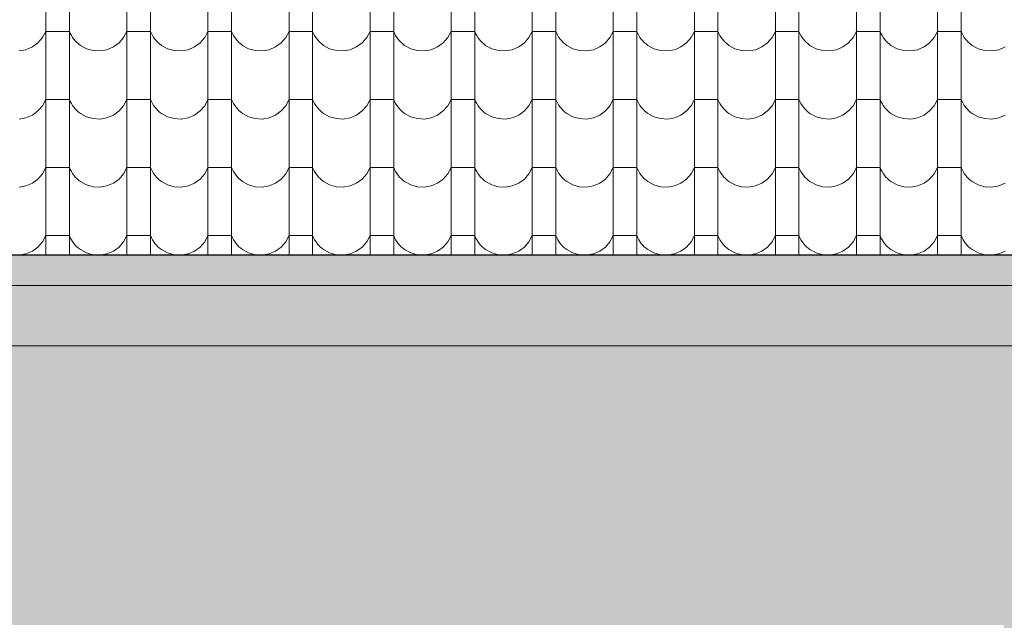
# Model space of a CAD drawing. Header units: millimetres. Extents: x -68772 to 137055, y -73300 to 19650.
# Tile 95 of 212: x 67253 to 69858, y -62125 to -60536. Entities that reach past the tile are written whole.
import ezdxf

# ---------------------------------------------------------------- set-up
doc = ezdxf.new("R2010")
doc.units = ezdxf.units.MM
doc.header["$MEASUREMENT"] = 0
for name, color, linetype, lineweight in [('Nowe_810-G Ogólne_Nr_pióra__1', 7, 'Continuous', 18), ('Nowe_810-G Ogólne_Nr_pióra__26', 13, 'Continuous', 18), ('Nowe_810-G Ogólne_Nr_pióra__9', 254, 'Continuous', 18)]:
    doc.layers.add(name, color=color, linetype=linetype, lineweight=lineweight)

# ---------------------------------------------------------------- blocks, each defined once
blk = doc.blocks.new('*X52')
at = {"layer": 'Nowe_810-G Ogólne_Nr_pióra__26', "color": 13, "linetype": 'Continuous', "lineweight": 18}
for p, q in [((67321.8, -60496.8), (67321.8, -60676.8)), ((67384.2, -60496.8), (67384.2, -60676.8)), ((67536.3, -60496.8), (67536.3, -60676.8)), ((67598.7, -60496.8), (67598.7, -60676.8)), ((67750.8, -60496.8), (67750.8, -60676.8)), ((67813.2, -60496.8), (67813.2, -60676.8)), ((67965.3, -60496.8), (67965.3, -60676.8)), ((68027.7, -60496.8), (68027.7, -60676.8)), ((68179.8, -60496.8), (68179.8, -60676.8)), ((68242.2, -60496.8), (68242.2, -60676.8)), ((68394.3, -60496.8), (68394.3, -60676.8)), ((68456.7, -60496.8), (68456.7, -60676.8)), ((68608.8, -60496.8), (68608.8, -60676.8)), ((68671.2, -60496.8), (68671.2, -60676.8)), ((68823.3, -60496.8), (68823.3, -60676.8)), ((68885.7, -60496.8), (68885.7, -60676.8)), ((69037.8, -60496.8), (69037.8, -60676.8)), ((69100.2, -60496.8), (69100.2, -60676.8)), ((69252.3, -60496.8), (69252.3, -60676.8)), ((69314.7, -60496.8), (69314.7, -60676.8)), ((69466.8, -60496.8), (69466.8, -60676.8)), ((69529.2, -60496.8), (69529.2, -60676.8)), ((69681.3, -60496.8), (69681.3, -60676.8)), ((69743.7, -60496.8), (69743.7, -60676.8)), ((67313.1, -60583.3), (67321.8, -60567)), ((67353, -60567), (67321.8, -60567)), ((67384.2, -60567), (67353, -60567)), ((67384.2, -60567), (67386.6, -60572.5)), ((67386.6, -60572.5), (67389.4, -60577.7)), ((67527.6, -60583.3), (67536.3, -60567)), ((67567.5, -60567), (67536.3, -60567)), ((67598.7, -60567), (67567.5, -60567)), ((67598.7, -60567), (67601.1, -60572.5)), ((67601.1, -60572.5), (67603.9, -60577.7)), ((67742.1, -60583.3), (67750.8, -60567)), ((67782, -60567), (67750.8, -60567)), ((67813.2, -60567), (67782, -60567)), ((67813.2, -60567), (67815.6, -60572.5)), ((67815.6, -60572.5), (67818.4, -60577.7)), ((67956.6, -60583.3), (67965.3, -60567)), ((67996.5, -60567), (67965.3, -60567)), ((68027.7, -60567), (67996.5, -60567)), ((68027.7, -60567), (68030.1, -60572.5)), ((68030.1, -60572.5), (68032.9, -60577.7)), ((68171.1, -60583.3), (68179.8, -60567)), ((68211, -60567), (68179.8, -60567)), ((68242.2, -60567), (68211, -60567)), ((68242.2, -60567), (68244.6, -60572.5)), ((68244.6, -60572.5), (68247.4, -60577.7)), ((68385.6, -60583.3), (68394.3, -60567)), ((68425.5, -60567), (68394.3, -60567)), ((68456.7, -60567), (68425.5, -60567)), ((68456.7, -60567), (68459.1, -60572.5)), ((68459.1, -60572.5), (68461.9, -60577.7)), ((68600.1, -60583.3), (68608.8, -60567)), ((68640, -60567), (68608.8, -60567)), ((68671.2, -60567), (68640, -60567)), ((68671.2, -60567), (68673.6, -60572.5)), ((68673.6, -60572.5), (68676.4, -60577.7)), ((68814.6, -60583.3), (68823.3, -60567)), ((68854.5, -60567), (68823.3, -60567)), ((68885.7, -60567), (68854.5, -60567)), ((68885.7, -60567), (68888.1, -60572.5)), ((68888.1, -60572.5), (68890.9, -60577.7)), ((69029.1, -60583.3), (69037.8, -60567)), ((69069, -60567), (69037.8, -60567)), ((69100.2, -60567), (69069, -60567)), ((69100.2, -60567), (69102.6, -60572.5)), ((69102.6, -60572.5), (69105.4, -60577.7)), ((69243.6, -60583.3), (69252.3, -60567)), ((69283.5, -60567), (69252.3, -60567)), ((69314.7, -60567), (69283.5, -60567)), ((69314.7, -60567), (69317.1, -60572.5)), ((69317.1, -60572.5), (69319.9, -60577.7)), ((69458.1, -60583.3), (69466.8, -60567)), ((69498, -60567), (69466.8, -60567)), ((69529.2, -60567), (69498, -60567)), ((69529.2, -60567), (69531.6, -60572.5)), ((69531.6, -60572.5), (69534.4, -60577.7)), ((69672.6, -60583.3), (69681.3, -60567)), ((69712.5, -60567), (69681.3, -60567)), ((69743.7, -60567), (69712.5, -60567)), ((69743.7, -60567), (69746.1, -60572.5)), ((69746.1, -60572.5), (69748.9, -60577.7)), ((67286.1, -60608.1), (67301, -60597.3)), ((67301, -60597.3), (67313.1, -60583.3)), ((67389.4, -60577.7), (67392.5, -60582.7)), ((67392.5, -60582.7), (67396, -60587.5)), ((67396, -60587.5), (67399.8, -60592)), ((67399.8, -60592), (67403.9, -60596.3)), ((67403.9, -60596.3), (67408.4, -60600.2)), ((67408.4, -60600.2), (67413.1, -60603.8)), ((67500.6, -60608.1), (67515.5, -60597.3)), ((67515.5, -60597.3), (67527.6, -60583.3)), ((67603.9, -60577.7), (67607, -60582.7)), ((67607, -60582.7), (67610.5, -60587.5)), ((67610.5, -60587.5), (67614.3, -60592)), ((67614.3, -60592), (67618.4, -60596.3)), ((67618.4, -60596.3), (67622.9, -60600.2)), ((67622.9, -60600.2), (67627.6, -60603.8)), ((67715.1, -60608.1), (67730, -60597.3)), ((67730, -60597.3), (67742.1, -60583.3)), ((67818.4, -60577.7), (67821.5, -60582.7)), ((67821.5, -60582.7), (67825, -60587.5)), ((67825, -60587.5), (67828.8, -60592)), ((67828.8, -60592), (67832.9, -60596.3)), ((67832.9, -60596.3), (67837.4, -60600.2)), ((67837.4, -60600.2), (67842.1, -60603.8)), ((67929.6, -60608.1), (67944.5, -60597.3)), ((67944.5, -60597.3), (67956.6, -60583.3)), ((68032.9, -60577.7), (68036, -60582.7)), ((68036, -60582.7), (68039.5, -60587.5)), ((68039.5, -60587.5), (68043.3, -60592)), ((68043.3, -60592), (68047.4, -60596.3)), ((68047.4, -60596.3), (68051.9, -60600.2)), ((68051.9, -60600.2), (68056.6, -60603.8)), ((68144.1, -60608.1), (68159, -60597.3)), ((68159, -60597.3), (68171.1, -60583.3)), ((68247.4, -60577.7), (68250.5, -60582.7)), ((68250.5, -60582.7), (68254, -60587.5)), ((68254, -60587.5), (68257.8, -60592)), ((68257.8, -60592), (68261.9, -60596.3)), ((68261.9, -60596.3), (68266.4, -60600.2)), ((68266.4, -60600.2), (68271.1, -60603.8)), ((68358.6, -60608.1), (68373.5, -60597.3)), ((68373.5, -60597.3), (68385.6, -60583.3)), ((68461.9, -60577.7), (68465, -60582.7)), ((68465, -60582.7), (68468.5, -60587.5)), ((68468.5, -60587.5), (68472.3, -60592)), ((68472.3, -60592), (68476.4, -60596.3)), ((68476.4, -60596.3), (68480.9, -60600.2)), ((68480.9, -60600.2), (68485.6, -60603.8)), ((68573.1, -60608.1), (68588, -60597.3)), ((68588, -60597.3), (68600.1, -60583.3)), ((68676.4, -60577.7), (68679.5, -60582.7)), ((68679.5, -60582.7), (68683, -60587.5)), ((68683, -60587.5), (68686.8, -60592)), ((68686.8, -60592), (68690.9, -60596.3)), ((68690.9, -60596.3), (68695.4, -60600.2)), ((68695.4, -60600.2), (68700.1, -60603.8)), ((68787.6, -60608.1), (68802.5, -60597.3)), ((68802.5, -60597.3), (68814.6, -60583.3)), ((68890.9, -60577.7), (68894, -60582.7)), ((68894, -60582.7), (68897.5, -60587.5)), ((68897.5, -60587.5), (68901.3, -60592)), ((68901.3, -60592), (68905.4, -60596.3)), ((68905.4, -60596.3), (68909.9, -60600.2)), ((68909.9, -60600.2), (68914.6, -60603.8)), ((69002.1, -60608.1), (69017, -60597.3)), ((69017, -60597.3), (69029.1, -60583.3)), ((69105.4, -60577.7), (69108.5, -60582.7)), ((69108.5, -60582.7), (69112, -60587.5)), ((69112, -60587.5), (69115.8, -60592)), ((69115.8, -60592), (69119.9, -60596.3)), ((69119.9, -60596.3), (69124.4, -60600.2)), ((69124.4, -60600.2), (69129.1, -60603.8)), ((69216.6, -60608.1), (69231.5, -60597.3)), ((69231.5, -60597.3), (69243.6, -60583.3)), ((69319.9, -60577.7), (69323, -60582.7)), ((69323, -60582.7), (69326.5, -60587.5)), ((69326.5, -60587.5), (69330.3, -60592)), ((69330.3, -60592), (69334.4, -60596.3)), ((69334.4, -60596.3), (69338.9, -60600.2)), ((69338.9, -60600.2), (69343.6, -60603.8)), ((69431.1, -60608.1), (69446, -60597.3)), ((69446, -60597.3), (69458.1, -60583.3)), ((69534.4, -60577.7), (69537.5, -60582.7)), ((69537.5, -60582.7), (69541, -60587.5)), ((69541, -60587.5), (69544.8, -60592)), ((69544.8, -60592), (69548.9, -60596.3)), ((69548.9, -60596.3), (69553.4, -60600.2)), ((69553.4, -60600.2), (69558.1, -60603.8)), ((69645.6, -60608.1), (69660.5, -60597.3)), ((69660.5, -60597.3), (69672.6, -60583.3)), ((69748.9, -60577.7), (69752, -60582.7)), ((69752, -60582.7), (69755.5, -60587.5)), ((69755.5, -60587.5), (69759.3, -60592)), ((69759.3, -60592), (69763.4, -60596.3)), ((69763.4, -60596.3), (69767.9, -60600.2)), ((69767.9, -60600.2), (69772.6, -60603.8)), ((67250.9, -60618.6), (67269.1, -60615.4)), ((67269.1, -60615.4), (67286.1, -60608.1)), ((67413.1, -60603.8), (67429.3, -60612.7)), ((67429.3, -60612.7), (67447, -60617.7)), ((67447, -60617.7), (67465.4, -60618.6)), ((67465.4, -60618.6), (67483.6, -60615.4)), ((67483.6, -60615.4), (67500.6, -60608.1)), ((67627.6, -60603.8), (67643.8, -60612.7)), ((67643.8, -60612.7), (67661.5, -60617.7)), ((67661.5, -60617.7), (67679.9, -60618.6)), ((67679.9, -60618.6), (67698.1, -60615.4)), ((67698.1, -60615.4), (67715.1, -60608.1)), ((67842.1, -60603.8), (67858.3, -60612.7)), ((67858.3, -60612.7), (67876, -60617.7)), ((67876, -60617.7), (67894.4, -60618.6)), ((67894.4, -60618.6), (67912.6, -60615.4)), ((67912.6, -60615.4), (67929.6, -60608.1)), ((68056.6, -60603.8), (68072.8, -60612.7)), ((68072.8, -60612.7), (68090.5, -60617.7)), ((68090.5, -60617.7), (68108.9, -60618.6)), ((68108.9, -60618.6), (68127.1, -60615.4)), ((68127.1, -60615.4), (68144.1, -60608.1)), ((68271.1, -60603.8), (68287.3, -60612.7)), ((68287.3, -60612.7), (68305, -60617.7)), ((68305, -60617.7), (68323.4, -60618.6)), ((68323.4, -60618.6), (68341.6, -60615.4)), ((68341.6, -60615.4), (68358.6, -60608.1)), ((68485.6, -60603.8), (68501.8, -60612.7)), ((68501.8, -60612.7), (68519.5, -60617.7)), ((68519.5, -60617.7), (68537.9, -60618.6)), ((68537.9, -60618.6), (68556.1, -60615.4)), ((68556.1, -60615.4), (68573.1, -60608.1)), ((68700.1, -60603.8), (68716.3, -60612.7)), ((68716.3, -60612.7), (68734, -60617.7)), ((68734, -60617.7), (68752.4, -60618.6)), ((68752.4, -60618.6), (68770.6, -60615.4)), ((68770.6, -60615.4), (68787.6, -60608.1)), ((68914.6, -60603.8), (68930.8, -60612.7)), ((68930.8, -60612.7), (68948.5, -60617.7)), ((68948.5, -60617.7), (68966.9, -60618.6)), ((68966.9, -60618.6), (68985.1, -60615.4)), ((68985.1, -60615.4), (69002.1, -60608.1)), ((69129.1, -60603.8), (69145.3, -60612.7)), ((69145.3, -60612.7), (69163, -60617.7)), ((69163, -60617.7), (69181.4, -60618.6)), ((69181.4, -60618.6), (69199.6, -60615.4)), ((69199.6, -60615.4), (69216.6, -60608.1)), ((69343.6, -60603.8), (69359.8, -60612.7)), ((69359.8, -60612.7), (69377.5, -60617.7)), ((69377.5, -60617.7), (69395.9, -60618.6)), ((69395.9, -60618.6), (69414.1, -60615.4)), ((69414.1, -60615.4), (69431.1, -60608.1)), ((69558.1, -60603.8), (69574.3, -60612.7)), ((69574.3, -60612.7), (69592, -60617.7)), ((69592, -60617.7), (69610.4, -60618.6)), ((69610.4, -60618.6), (69628.6, -60615.4)), ((69628.6, -60615.4), (69645.6, -60608.1)), ((69772.6, -60603.8), (69788.8, -60612.7)), ((69788.8, -60612.7), (69806.5, -60617.7)), ((69806.5, -60617.7), (69824.9, -60618.6)), ((69824.9, -60618.6), (69843.1, -60615.4)), ((69843.1, -60615.4), (69860.1, -60608.1)), ((67321.8, -60676.8), (67321.8, -60856.9)), ((67384.2, -60676.8), (67384.2, -60856.9)), ((67536.3, -60676.8), (67536.3, -60856.9)), ((67598.7, -60676.8), (67598.7, -60856.9)), ((67750.8, -60676.8), (67750.8, -60856.9)), ((67813.2, -60676.8), (67813.2, -60856.9)), ((67965.3, -60676.8), (67965.3, -60856.9)), ((68027.7, -60676.8), (68027.7, -60856.9)), ((68179.8, -60676.8), (68179.8, -60856.9)), ((68242.2, -60676.8), (68242.2, -60856.9)), ((68394.3, -60676.8), (68394.3, -60856.9)), ((68456.7, -60676.8), (68456.7, -60856.9)), ((68608.8, -60676.8), (68608.8, -60856.9)), ((68671.2, -60676.8), (68671.2, -60856.9)), ((68823.3, -60676.8), (68823.3, -60856.9)), ((68885.7, -60676.8), (68885.7, -60856.9)), ((69037.8, -60676.8), (69037.8, -60856.9)), ((69100.2, -60676.8), (69100.2, -60856.9)), ((69252.3, -60676.8), (69252.3, -60856.9)), ((69314.7, -60676.8), (69314.7, -60856.9)), ((69466.8, -60676.8), (69466.8, -60856.9)), ((69529.2, -60676.8), (69529.2, -60856.9)), ((69681.3, -60676.8), (69681.3, -60856.9)), ((69743.7, -60676.8), (69743.7, -60856.9)), ((67313.1, -60763.4), (67321.8, -60747.1)), ((67353, -60747.1), (67321.8, -60747.1)), ((67384.2, -60747.1), (67353, -60747.1)), ((67384.2, -60747.1), (67386.6, -60752.5)), ((67386.6, -60752.5), (67389.4, -60757.8)), ((67389.4, -60757.8), (67392.5, -60762.8)), ((67527.6, -60763.4), (67536.3, -60747.1)), ((67567.5, -60747.1), (67536.3, -60747.1)), ((67598.7, -60747.1), (67567.5, -60747.1)), ((67598.7, -60747.1), (67601.1, -60752.5)), ((67601.1, -60752.5), (67603.9, -60757.8)), ((67603.9, -60757.8), (67607, -60762.8)), ((67742.1, -60763.4), (67750.8, -60747.1)), ((67782, -60747.1), (67750.8, -60747.1)), ((67813.2, -60747.1), (67782, -60747.1)), ((67813.2, -60747.1), (67815.6, -60752.5)), ((67815.6, -60752.5), (67818.4, -60757.8)), ((67818.4, -60757.8), (67821.5, -60762.8)), ((67956.6, -60763.4), (67965.3, -60747.1)), ((67996.5, -60747.1), (67965.3, -60747.1)), ((68027.7, -60747.1), (67996.5, -60747.1)), ((68027.7, -60747.1), (68030.1, -60752.5)), ((68030.1, -60752.5), (68032.9, -60757.8)), ((68032.9, -60757.8), (68036, -60762.8)), ((68171.1, -60763.4), (68179.8, -60747.1)), ((68211, -60747.1), (68179.8, -60747.1)), ((68242.2, -60747.1), (68211, -60747.1)), ((68242.2, -60747.1), (68244.6, -60752.5)), ((68244.6, -60752.5), (68247.4, -60757.8)), ((68247.4, -60757.8), (68250.5, -60762.8)), ((68385.6, -60763.4), (68394.3, -60747.1)), ((68425.5, -60747.1), (68394.3, -60747.1)), ((68456.7, -60747.1), (68425.5, -60747.1)), ((68456.7, -60747.1), (68459.1, -60752.5)), ((68459.1, -60752.5), (68461.9, -60757.8)), ((68461.9, -60757.8), (68465, -60762.8)), ((68600.1, -60763.4), (68608.8, -60747.1)), ((68640, -60747.1), (68608.8, -60747.1)), ((68671.2, -60747.1), (68640, -60747.1)), ((68671.2, -60747.1), (68673.6, -60752.5)), ((68673.6, -60752.5), (68676.4, -60757.8)), ((68676.4, -60757.8), (68679.5, -60762.8)), ((68814.6, -60763.4), (68823.3, -60747.1)), ((68854.5, -60747.1), (68823.3, -60747.1)), ((68885.7, -60747.1), (68854.5, -60747.1)), ((68885.7, -60747.1), (68888.1, -60752.5)), ((68888.1, -60752.5), (68890.9, -60757.8)), ((68890.9, -60757.8), (68894, -60762.8)), ((69029.1, -60763.4), (69037.8, -60747.1)), ((69069, -60747.1), (69037.8, -60747.1)), ((69100.2, -60747.1), (69069, -60747.1)), ((69100.2, -60747.1), (69102.6, -60752.5)), ((69102.6, -60752.5), (69105.4, -60757.8)), ((69105.4, -60757.8), (69108.5, -60762.8)), ((69243.6, -60763.4), (69252.3, -60747.1)), ((69283.5, -60747.1), (69252.3, -60747.1)), ((69314.7, -60747.1), (69283.5, -60747.1)), ((69314.7, -60747.1), (69317.1, -60752.5)), ((69317.1, -60752.5), (69319.9, -60757.8)), ((69319.9, -60757.8), (69323, -60762.8)), ((69458.1, -60763.4), (69466.8, -60747.1)), ((69498, -60747.1), (69466.8, -60747.1)), ((69529.2, -60747.1), (69498, -60747.1)), ((69529.2, -60747.1), (69531.6, -60752.5)), ((69531.6, -60752.5), (69534.4, -60757.8)), ((69534.4, -60757.8), (69537.5, -60762.8)), ((69672.6, -60763.4), (69681.3, -60747.1)), ((69712.5, -60747.1), (69681.3, -60747.1)), ((69743.7, -60747.1), (69712.5, -60747.1)), ((69743.7, -60747.1), (69746.1, -60752.5)), ((69746.1, -60752.5), (69748.9, -60757.8)), ((69748.9, -60757.8), (69752, -60762.8)), ((67286.1, -60788.2), (67301, -60777.3)), ((67301, -60777.3), (67313.1, -60763.4)), ((67392.5, -60762.8), (67396, -60767.6)), ((67396, -60767.6), (67399.8, -60772.1)), ((67399.8, -60772.1), (67403.9, -60776.3)), ((67403.9, -60776.3), (67408.4, -60780.2)), ((67408.4, -60780.2), (67413.1, -60783.8)), ((67413.1, -60783.8), (67429.3, -60792.7)), ((67500.6, -60788.2), (67515.5, -60777.3)), ((67515.5, -60777.3), (67527.6, -60763.4)), ((67607, -60762.8), (67610.5, -60767.6)), ((67610.5, -60767.6), (67614.3, -60772.1)), ((67614.3, -60772.1), (67618.4, -60776.3)), ((67618.4, -60776.3), (67622.9, -60780.2)), ((67622.9, -60780.2), (67627.6, -60783.8)), ((67627.6, -60783.8), (67643.8, -60792.7)), ((67715.1, -60788.2), (67730, -60777.3)), ((67730, -60777.3), (67742.1, -60763.4)), ((67821.5, -60762.8), (67825, -60767.6)), ((67825, -60767.6), (67828.8, -60772.1)), ((67828.8, -60772.1), (67832.9, -60776.3)), ((67832.9, -60776.3), (67837.4, -60780.2)), ((67837.4, -60780.2), (67842.1, -60783.8)), ((67842.1, -60783.8), (67858.3, -60792.7)), ((67929.6, -60788.2), (67944.5, -60777.3)), ((67944.5, -60777.3), (67956.6, -60763.4)), ((68036, -60762.8), (68039.5, -60767.6)), ((68039.5, -60767.6), (68043.3, -60772.1)), ((68043.3, -60772.1), (68047.4, -60776.3)), ((68047.4, -60776.3), (68051.9, -60780.2)), ((68051.9, -60780.2), (68056.6, -60783.8)), ((68056.6, -60783.8), (68072.8, -60792.7)), ((68144.1, -60788.2), (68159, -60777.3)), ((68159, -60777.3), (68171.1, -60763.4)), ((68250.5, -60762.8), (68254, -60767.6)), ((68254, -60767.6), (68257.8, -60772.1)), ((68257.8, -60772.1), (68261.9, -60776.3)), ((68261.9, -60776.3), (68266.4, -60780.2)), ((68266.4, -60780.2), (68271.1, -60783.8)), ((68271.1, -60783.8), (68287.3, -60792.7)), ((68358.6, -60788.2), (68373.5, -60777.3)), ((68373.5, -60777.3), (68385.6, -60763.4)), ((68465, -60762.8), (68468.5, -60767.6)), ((68468.5, -60767.6), (68472.3, -60772.1)), ((68472.3, -60772.1), (68476.4, -60776.3)), ((68476.4, -60776.3), (68480.9, -60780.2)), ((68480.9, -60780.2), (68485.6, -60783.8)), ((68485.6, -60783.8), (68501.8, -60792.7)), ((68573.1, -60788.2), (68588, -60777.3)), ((68588, -60777.3), (68600.1, -60763.4)), ((68679.5, -60762.8), (68683, -60767.6)), ((68683, -60767.6), (68686.8, -60772.1)), ((68686.8, -60772.1), (68690.9, -60776.3)), ((68690.9, -60776.3), (68695.4, -60780.2)), ((68695.4, -60780.2), (68700.1, -60783.8)), ((68700.1, -60783.8), (68716.3, -60792.7)), ((68787.6, -60788.2), (68802.5, -60777.3)), ((68802.5, -60777.3), (68814.6, -60763.4)), ((68894, -60762.8), (68897.5, -60767.6)), ((68897.5, -60767.6), (68901.3, -60772.1)), ((68901.3, -60772.1), (68905.4, -60776.3)), ((68905.4, -60776.3), (68909.9, -60780.2)), ((68909.9, -60780.2), (68914.6, -60783.8)), ((68914.6, -60783.8), (68930.8, -60792.7)), ((69002.1, -60788.2), (69017, -60777.3)), ((69017, -60777.3), (69029.1, -60763.4)), ((69108.5, -60762.8), (69112, -60767.6)), ((69112, -60767.6), (69115.8, -60772.1)), ((69115.8, -60772.1), (69119.9, -60776.3)), ((69119.9, -60776.3), (69124.4, -60780.2)), ((69124.4, -60780.2), (69129.1, -60783.8)), ((69129.1, -60783.8), (69145.3, -60792.7)), ((69216.6, -60788.2), (69231.5, -60777.3)), ((69231.5, -60777.3), (69243.6, -60763.4)), ((69323, -60762.8), (69326.5, -60767.6)), ((69326.5, -60767.6), (69330.3, -60772.1)), ((69330.3, -60772.1), (69334.4, -60776.3)), ((69334.4, -60776.3), (69338.9, -60780.2)), ((69338.9, -60780.2), (69343.6, -60783.8)), ((69343.6, -60783.8), (69359.8, -60792.7)), ((69431.1, -60788.2), (69446, -60777.3)), ((69446, -60777.3), (69458.1, -60763.4)), ((69537.5, -60762.8), (69541, -60767.6)), ((69541, -60767.6), (69544.8, -60772.1)), ((69544.8, -60772.1), (69548.9, -60776.3)), ((69548.9, -60776.3), (69553.4, -60780.2)), ((69553.4, -60780.2), (69558.1, -60783.8)), ((69558.1, -60783.8), (69574.3, -60792.7)), ((69645.6, -60788.2), (69660.5, -60777.3)), ((69660.5, -60777.3), (69672.6, -60763.4)), ((69752, -60762.8), (69755.5, -60767.6)), ((69755.5, -60767.6), (69759.3, -60772.1)), ((69759.3, -60772.1), (69763.4, -60776.3)), ((69763.4, -60776.3), (69767.9, -60780.2)), ((69767.9, -60780.2), (69772.6, -60783.8)), ((69772.6, -60783.8), (69788.8, -60792.7)), ((67250.9, -60798.7), (67269.1, -60795.4)), ((67269.1, -60795.4), (67286.1, -60788.2)), ((67429.3, -60792.7), (67447, -60797.7)), ((67447, -60797.7), (67465.4, -60798.7)), ((67465.4, -60798.7), (67483.6, -60795.4)), ((67483.6, -60795.4), (67500.6, -60788.2)), ((67643.8, -60792.7), (67661.5, -60797.7)), ((67661.5, -60797.7), (67679.9, -60798.7)), ((67679.9, -60798.7), (67698.1, -60795.4)), ((67698.1, -60795.4), (67715.1, -60788.2)), ((67858.3, -60792.7), (67876, -60797.7)), ((67876, -60797.7), (67894.4, -60798.7)), ((67894.4, -60798.7), (67912.6, -60795.4)), ((67912.6, -60795.4), (67929.6, -60788.2)), ((68072.8, -60792.7), (68090.5, -60797.7)), ((68090.5, -60797.7), (68108.9, -60798.7)), ((68108.9, -60798.7), (68127.1, -60795.4)), ((68127.1, -60795.4), (68144.1, -60788.2)), ((68287.3, -60792.7), (68305, -60797.7)), ((68305, -60797.7), (68323.4, -60798.7)), ((68323.4, -60798.7), (68341.6, -60795.4)), ((68341.6, -60795.4), (68358.6, -60788.2)), ((68501.8, -60792.7), (68519.5, -60797.7)), ((68519.5, -60797.7), (68537.9, -60798.7)), ((68537.9, -60798.7), (68556.1, -60795.4)), ((68556.1, -60795.4), (68573.1, -60788.2)), ((68716.3, -60792.7), (68734, -60797.7)), ((68734, -60797.7), (68752.4, -60798.7)), ((68752.4, -60798.7), (68770.6, -60795.4)), ((68770.6, -60795.4), (68787.6, -60788.2)), ((68930.8, -60792.7), (68948.5, -60797.7)), ((68948.5, -60797.7), (68966.9, -60798.7)), ((68966.9, -60798.7), (68985.1, -60795.4)), ((68985.1, -60795.4), (69002.1, -60788.2)), ((69145.3, -60792.7), (69163, -60797.7)), ((69163, -60797.7), (69181.4, -60798.7)), ((69181.4, -60798.7), (69199.6, -60795.4)), ((69199.6, -60795.4), (69216.6, -60788.2)), ((69359.8, -60792.7), (69377.5, -60797.7)), ((69377.5, -60797.7), (69395.9, -60798.7)), ((69395.9, -60798.7), (69414.1, -60795.4)), ((69414.1, -60795.4), (69431.1, -60788.2)), ((69574.3, -60792.7), (69592, -60797.7)), ((69592, -60797.7), (69610.4, -60798.7)), ((69610.4, -60798.7), (69628.6, -60795.4)), ((69628.6, -60795.4), (69645.6, -60788.2)), ((69788.8, -60792.7), (69806.5, -60797.7)), ((69806.5, -60797.7), (69824.9, -60798.7)), ((69824.9, -60798.7), (69843.1, -60795.4)), ((69843.1, -60795.4), (69860.1, -60788.2)), ((67321.8, -60856.9), (67321.8, -61036.9)), ((67384.2, -60856.9), (67384.2, -61036.9)), ((67536.3, -60856.9), (67536.3, -61036.9)), ((67598.7, -60856.9), (67598.7, -61036.9)), ((67750.8, -60856.9), (67750.8, -61036.9)), ((67813.2, -60856.9), (67813.2, -61036.9)), ((67965.3, -60856.9), (67965.3, -61036.9)), ((68027.7, -60856.9), (68027.7, -61036.9)), ((68179.8, -60856.9), (68179.8, -61036.9)), ((68242.2, -60856.9), (68242.2, -61036.9)), ((68394.3, -60856.9), (68394.3, -61036.9)), ((68456.7, -60856.9), (68456.7, -61036.9)), ((68608.8, -60856.9), (68608.8, -61036.9)), ((68671.2, -60856.9), (68671.2, -61036.9)), ((68823.3, -60856.9), (68823.3, -61036.9)), ((68885.7, -60856.9), (68885.7, -61036.9)), ((69037.8, -60856.9), (69037.8, -61036.9)), ((69100.2, -60856.9), (69100.2, -61036.9)), ((69252.3, -60856.9), (69252.3, -61036.9)), ((69314.7, -60856.9), (69314.7, -61036.9)), ((69466.8, -60856.9), (69466.8, -61036.9)), ((69529.2, -60856.9), (69529.2, -61036.9)), ((69681.3, -60856.9), (69681.3, -61036.9)), ((69743.7, -60856.9), (69743.7, -61036.9)), ((67313.1, -60943.4), (67321.8, -60927.1)), ((67353, -60927.1), (67321.8, -60927.1)), ((67384.2, -60927.1), (67353, -60927.1)), ((67384.2, -60927.1), (67386.6, -60932.6)), ((67386.6, -60932.6), (67389.4, -60937.8)), ((67389.4, -60937.8), (67392.5, -60942.8)), ((67527.6, -60943.4), (67536.3, -60927.1)), ((67567.5, -60927.1), (67536.3, -60927.1)), ((67598.7, -60927.1), (67567.5, -60927.1)), ((67598.7, -60927.1), (67601.1, -60932.6)), ((67601.1, -60932.6), (67603.9, -60937.8)), ((67603.9, -60937.8), (67607, -60942.8)), ((67742.1, -60943.4), (67750.8, -60927.1)), ((67782, -60927.1), (67750.8, -60927.1)), ((67813.2, -60927.1), (67782, -60927.1)), ((67813.2, -60927.1), (67815.6, -60932.6)), ((67815.6, -60932.6), (67818.4, -60937.8)), ((67818.4, -60937.8), (67821.5, -60942.8)), ((67956.6, -60943.4), (67965.3, -60927.1)), ((67996.5, -60927.1), (67965.3, -60927.1)), ((68027.7, -60927.1), (67996.5, -60927.1)), ((68027.7, -60927.1), (68030.1, -60932.6)), ((68030.1, -60932.6), (68032.9, -60937.8)), ((68032.9, -60937.8), (68036, -60942.8)), ((68171.1, -60943.4), (68179.8, -60927.1)), ((68211, -60927.1), (68179.8, -60927.1)), ((68242.2, -60927.1), (68211, -60927.1)), ((68242.2, -60927.1), (68244.6, -60932.6)), ((68244.6, -60932.6), (68247.4, -60937.8)), ((68247.4, -60937.8), (68250.5, -60942.8)), ((68385.6, -60943.4), (68394.3, -60927.1)), ((68425.5, -60927.1), (68394.3, -60927.1)), ((68456.7, -60927.1), (68425.5, -60927.1)), ((68456.7, -60927.1), (68459.1, -60932.6)), ((68459.1, -60932.6), (68461.9, -60937.8)), ((68461.9, -60937.8), (68465, -60942.8)), ((68600.1, -60943.4), (68608.8, -60927.1)), ((68640, -60927.1), (68608.8, -60927.1)), ((68671.2, -60927.1), (68640, -60927.1)), ((68671.2, -60927.1), (68673.6, -60932.6)), ((68673.6, -60932.6), (68676.4, -60937.8)), ((68676.4, -60937.8), (68679.5, -60942.8)), ((68814.6, -60943.4), (68823.3, -60927.1)), ((68854.5, -60927.1), (68823.3, -60927.1)), ((68885.7, -60927.1), (68854.5, -60927.1)), ((68885.7, -60927.1), (68888.1, -60932.6)), ((68888.1, -60932.6), (68890.9, -60937.8)), ((68890.9, -60937.8), (68894, -60942.8)), ((69029.1, -60943.4), (69037.8, -60927.1)), ((69069, -60927.1), (69037.8, -60927.1)), ((69100.2, -60927.1), (69069, -60927.1)), ((69100.2, -60927.1), (69102.6, -60932.6)), ((69102.6, -60932.6), (69105.4, -60937.8)), ((69105.4, -60937.8), (69108.5, -60942.8)), ((69243.6, -60943.4), (69252.3, -60927.1)), ((69283.5, -60927.1), (69252.3, -60927.1)), ((69314.7, -60927.1), (69283.5, -60927.1)), ((69314.7, -60927.1), (69317.1, -60932.6)), ((69317.1, -60932.6), (69319.9, -60937.8)), ((69319.9, -60937.8), (69323, -60942.8)), ((69458.1, -60943.4), (69466.8, -60927.1)), ((69498, -60927.1), (69466.8, -60927.1)), ((69529.2, -60927.1), (69498, -60927.1)), ((69529.2, -60927.1), (69531.6, -60932.6)), ((69531.6, -60932.6), (69534.4, -60937.8)), ((69534.4, -60937.8), (69537.5, -60942.8)), ((69672.6, -60943.4), (69681.3, -60927.1)), ((69712.5, -60927.1), (69681.3, -60927.1)), ((69743.7, -60927.1), (69712.5, -60927.1)), ((69743.7, -60927.1), (69746.1, -60932.6)), ((69746.1, -60932.6), (69748.9, -60937.8)), ((69748.9, -60937.8), (69752, -60942.8)), ((67286.1, -60968.2), (67301, -60957.4)), ((67301, -60957.4), (67313.1, -60943.4)), ((67392.5, -60942.8), (67396, -60947.6)), ((67396, -60947.6), (67399.8, -60952.1)), ((67399.8, -60952.1), (67403.9, -60956.4)), ((67403.9, -60956.4), (67408.4, -60960.3)), ((67408.4, -60960.3), (67413.1, -60963.9)), ((67413.1, -60963.9), (67429.3, -60972.8)), ((67500.6, -60968.2), (67515.5, -60957.4)), ((67515.5, -60957.4), (67527.6, -60943.4)), ((67607, -60942.8), (67610.5, -60947.6)), ((67610.5, -60947.6), (67614.3, -60952.1)), ((67614.3, -60952.1), (67618.4, -60956.4)), ((67618.4, -60956.4), (67622.9, -60960.3)), ((67622.9, -60960.3), (67627.6, -60963.9)), ((67627.6, -60963.9), (67643.8, -60972.8)), ((67715.1, -60968.2), (67730, -60957.4)), ((67730, -60957.4), (67742.1, -60943.4)), ((67821.5, -60942.8), (67825, -60947.6)), ((67825, -60947.6), (67828.8, -60952.1)), ((67828.8, -60952.1), (67832.9, -60956.4)), ((67832.9, -60956.4), (67837.4, -60960.3)), ((67837.4, -60960.3), (67842.1, -60963.9)), ((67842.1, -60963.9), (67858.3, -60972.8)), ((67929.6, -60968.2), (67944.5, -60957.4)), ((67944.5, -60957.4), (67956.6, -60943.4)), ((68036, -60942.8), (68039.5, -60947.6)), ((68039.5, -60947.6), (68043.3, -60952.1)), ((68043.3, -60952.1), (68047.4, -60956.4)), ((68047.4, -60956.4), (68051.9, -60960.3)), ((68051.9, -60960.3), (68056.6, -60963.9)), ((68056.6, -60963.9), (68072.8, -60972.8)), ((68144.1, -60968.2), (68159, -60957.4)), ((68159, -60957.4), (68171.1, -60943.4)), ((68250.5, -60942.8), (68254, -60947.6)), ((68254, -60947.6), (68257.8, -60952.1)), ((68257.8, -60952.1), (68261.9, -60956.4)), ((68261.9, -60956.4), (68266.4, -60960.3)), ((68266.4, -60960.3), (68271.1, -60963.9)), ((68271.1, -60963.9), (68287.3, -60972.8)), ((68358.6, -60968.2), (68373.5, -60957.4)), ((68373.5, -60957.4), (68385.6, -60943.4)), ((68465, -60942.8), (68468.5, -60947.6)), ((68468.5, -60947.6), (68472.3, -60952.1)), ((68472.3, -60952.1), (68476.4, -60956.4)), ((68476.4, -60956.4), (68480.9, -60960.3)), ((68480.9, -60960.3), (68485.6, -60963.9)), ((68485.6, -60963.9), (68501.8, -60972.8)), ((68573.1, -60968.2), (68588, -60957.4)), ((68588, -60957.4), (68600.1, -60943.4)), ((68679.5, -60942.8), (68683, -60947.6)), ((68683, -60947.6), (68686.8, -60952.1)), ((68686.8, -60952.1), (68690.9, -60956.4)), ((68690.9, -60956.4), (68695.4, -60960.3)), ((68695.4, -60960.3), (68700.1, -60963.9)), ((68700.1, -60963.9), (68716.3, -60972.8)), ((68787.6, -60968.2), (68802.5, -60957.4)), ((68802.5, -60957.4), (68814.6, -60943.4)), ((68894, -60942.8), (68897.5, -60947.6)), ((68897.5, -60947.6), (68901.3, -60952.1)), ((68901.3, -60952.1), (68905.4, -60956.4)), ((68905.4, -60956.4), (68909.9, -60960.3)), ((68909.9, -60960.3), (68914.6, -60963.9)), ((68914.6, -60963.9), (68930.8, -60972.8)), ((69002.1, -60968.2), (69017, -60957.4)), ((69017, -60957.4), (69029.1, -60943.4)), ((69108.5, -60942.8), (69112, -60947.6)), ((69112, -60947.6), (69115.8, -60952.1)), ((69115.8, -60952.1), (69119.9, -60956.4)), ((69119.9, -60956.4), (69124.4, -60960.3)), ((69124.4, -60960.3), (69129.1, -60963.9)), ((69129.1, -60963.9), (69145.3, -60972.8)), ((69216.6, -60968.2), (69231.5, -60957.4)), ((69231.5, -60957.4), (69243.6, -60943.4)), ((69323, -60942.8), (69326.5, -60947.6)), ((69326.5, -60947.6), (69330.3, -60952.1)), ((69330.3, -60952.1), (69334.4, -60956.4)), ((69334.4, -60956.4), (69338.9, -60960.3)), ((69338.9, -60960.3), (69343.6, -60963.9)), ((69343.6, -60963.9), (69359.8, -60972.8)), ((69431.1, -60968.2), (69446, -60957.4)), ((69446, -60957.4), (69458.1, -60943.4)), ((69537.5, -60942.8), (69541, -60947.6)), ((69541, -60947.6), (69544.8, -60952.1)), ((69544.8, -60952.1), (69548.9, -60956.4)), ((69548.9, -60956.4), (69553.4, -60960.3)), ((69553.4, -60960.3), (69558.1, -60963.9)), ((69558.1, -60963.9), (69574.3, -60972.8)), ((69645.6, -60968.2), (69660.5, -60957.4)), ((69660.5, -60957.4), (69672.6, -60943.4)), ((69752, -60942.8), (69755.5, -60947.6)), ((69755.5, -60947.6), (69759.3, -60952.1)), ((69759.3, -60952.1), (69763.4, -60956.4)), ((69763.4, -60956.4), (69767.9, -60960.3)), ((69767.9, -60960.3), (69772.6, -60963.9)), ((69772.6, -60963.9), (69788.8, -60972.8)), ((67250.9, -60978.7), (67269.1, -60975.5)), ((67269.1, -60975.5), (67286.1, -60968.2)), ((67429.3, -60972.8), (67447, -60977.8)), ((67447, -60977.8), (67465.4, -60978.7)), ((67465.4, -60978.7), (67483.6, -60975.5)), ((67483.6, -60975.5), (67500.6, -60968.2)), ((67643.8, -60972.8), (67661.5, -60977.8)), ((67661.5, -60977.8), (67679.9, -60978.7)), ((67679.9, -60978.7), (67698.1, -60975.5)), ((67698.1, -60975.5), (67715.1, -60968.2)), ((67858.3, -60972.8), (67876, -60977.8)), ((67876, -60977.8), (67894.4, -60978.7)), ((67894.4, -60978.7), (67912.6, -60975.5)), ((67912.6, -60975.5), (67929.6, -60968.2)), ((68072.8, -60972.8), (68090.5, -60977.8)), ((68090.5, -60977.8), (68108.9, -60978.7)), ((68108.9, -60978.7), (68127.1, -60975.5)), ((68127.1, -60975.5), (68144.1, -60968.2)), ((68287.3, -60972.8), (68305, -60977.8)), ((68305, -60977.8), (68323.4, -60978.7)), ((68323.4, -60978.7), (68341.6, -60975.5)), ((68341.6, -60975.5), (68358.6, -60968.2)), ((68501.8, -60972.8), (68519.5, -60977.8)), ((68519.5, -60977.8), (68537.9, -60978.7)), ((68537.9, -60978.7), (68556.1, -60975.5)), ((68556.1, -60975.5), (68573.1, -60968.2)), ((68716.3, -60972.8), (68734, -60977.8)), ((68734, -60977.8), (68752.4, -60978.7)), ((68752.4, -60978.7), (68770.6, -60975.5)), ((68770.6, -60975.5), (68787.6, -60968.2)), ((68930.8, -60972.8), (68948.5, -60977.8)), ((68948.5, -60977.8), (68966.9, -60978.7)), ((68966.9, -60978.7), (68985.1, -60975.5)), ((68985.1, -60975.5), (69002.1, -60968.2)), ((69145.3, -60972.8), (69163, -60977.8)), ((69163, -60977.8), (69181.4, -60978.7)), ((69181.4, -60978.7), (69199.6, -60975.5)), ((69199.6, -60975.5), (69216.6, -60968.2)), ((69359.8, -60972.8), (69377.5, -60977.8)), ((69377.5, -60977.8), (69395.9, -60978.7)), ((69395.9, -60978.7), (69414.1, -60975.5)), ((69414.1, -60975.5), (69431.1, -60968.2)), ((69574.3, -60972.8), (69592, -60977.8)), ((69592, -60977.8), (69610.4, -60978.7)), ((69610.4, -60978.7), (69628.6, -60975.5)), ((69628.6, -60975.5), (69645.6, -60968.2)), ((69788.8, -60972.8), (69806.5, -60977.8)), ((69806.5, -60977.8), (69824.9, -60978.7)), ((69824.9, -60978.7), (69843.1, -60975.5)), ((69843.1, -60975.5), (69860.1, -60968.2)), ((67321.8, -61036.9), (67321.8, -61158.2)), ((67384.2, -61036.9), (67384.2, -61158.2)), ((67536.3, -61036.9), (67536.3, -61158.2)), ((67598.7, -61036.9), (67598.7, -61158.2)), ((67750.8, -61036.9), (67750.8, -61158.2)), ((67813.2, -61036.9), (67813.2, -61158.2)), ((67965.3, -61036.9), (67965.3, -61158.2)), ((68027.7, -61036.9), (68027.7, -61158.2)), ((68179.8, -61036.9), (68179.8, -61158.2)), ((68242.2, -61036.9), (68242.2, -61158.2)), ((68394.3, -61036.9), (68394.3, -61158.2)), ((68456.7, -61036.9), (68456.7, -61158.2)), ((68608.8, -61036.9), (68608.8, -61158.2)), ((68671.2, -61036.9), (68671.2, -61158.2)), ((68823.3, -61036.9), (68823.3, -61158.2)), ((68885.7, -61036.9), (68885.7, -61158.2)), ((69037.8, -61036.9), (69037.8, -61158.2)), ((69100.2, -61036.9), (69100.2, -61158.2)), ((69252.3, -61036.9), (69252.3, -61158.2)), ((69314.7, -61036.9), (69314.7, -61158.2)), ((69466.8, -61036.9), (69466.8, -61158.2)), ((69529.2, -61036.9), (69529.2, -61158.2)), ((69681.3, -61036.9), (69681.3, -61158.2)), ((69743.7, -61036.9), (69743.7, -61158.2)), ((67313.1, -61123.5), (67321.8, -61107.2)), ((67353, -61107.2), (67321.8, -61107.2)), ((67384.2, -61107.2), (67353, -61107.2)), ((67384.2, -61107.2), (67386.6, -61112.6)), ((67386.6, -61112.6), (67389.4, -61117.9)), ((67389.4, -61117.9), (67392.5, -61122.9)), ((67527.6, -61123.5), (67536.3, -61107.2)), ((67567.5, -61107.2), (67536.3, -61107.2)), ((67598.7, -61107.2), (67567.5, -61107.2)), ((67598.7, -61107.2), (67601.1, -61112.6)), ((67601.1, -61112.6), (67603.9, -61117.9)), ((67603.9, -61117.9), (67607, -61122.9)), ((67742.1, -61123.5), (67750.8, -61107.2)), ((67782, -61107.2), (67750.8, -61107.2)), ((67813.2, -61107.2), (67782, -61107.2)), ((67813.2, -61107.2), (67815.6, -61112.6)), ((67815.6, -61112.6), (67818.4, -61117.9)), ((67818.4, -61117.9), (67821.5, -61122.9)), ((67956.6, -61123.5), (67965.3, -61107.2)), ((67996.5, -61107.2), (67965.3, -61107.2)), ((68027.7, -61107.2), (67996.5, -61107.2)), ((68027.7, -61107.2), (68030.1, -61112.6)), ((68030.1, -61112.6), (68032.9, -61117.9)), ((68032.9, -61117.9), (68036, -61122.9)), ((68171.1, -61123.5), (68179.8, -61107.2)), ((68211, -61107.2), (68179.8, -61107.2)), ((68242.2, -61107.2), (68211, -61107.2)), ((68242.2, -61107.2), (68244.6, -61112.6)), ((68244.6, -61112.6), (68247.4, -61117.9)), ((68247.4, -61117.9), (68250.5, -61122.9)), ((68385.6, -61123.5), (68394.3, -61107.2)), ((68425.5, -61107.2), (68394.3, -61107.2)), ((68456.7, -61107.2), (68425.5, -61107.2)), ((68456.7, -61107.2), (68459.1, -61112.6)), ((68459.1, -61112.6), (68461.9, -61117.9)), ((68461.9, -61117.9), (68465, -61122.9)), ((68600.1, -61123.5), (68608.8, -61107.2)), ((68640, -61107.2), (68608.8, -61107.2)), ((68671.2, -61107.2), (68640, -61107.2)), ((68671.2, -61107.2), (68673.6, -61112.6)), ((68673.6, -61112.6), (68676.4, -61117.9)), ((68676.4, -61117.9), (68679.5, -61122.9)), ((68814.6, -61123.5), (68823.3, -61107.2)), ((68854.5, -61107.2), (68823.3, -61107.2)), ((68885.7, -61107.2), (68854.5, -61107.2)), ((68885.7, -61107.2), (68888.1, -61112.6)), ((68888.1, -61112.6), (68890.9, -61117.9)), ((68890.9, -61117.9), (68894, -61122.9)), ((69029.1, -61123.5), (69037.8, -61107.2)), ((69069, -61107.2), (69037.8, -61107.2)), ((69100.2, -61107.2), (69069, -61107.2)), ((69100.2, -61107.2), (69102.6, -61112.6)), ((69102.6, -61112.6), (69105.4, -61117.9)), ((69105.4, -61117.9), (69108.5, -61122.9)), ((69243.6, -61123.5), (69252.3, -61107.2)), ((69283.5, -61107.2), (69252.3, -61107.2)), ((69314.7, -61107.2), (69283.5, -61107.2)), ((69314.7, -61107.2), (69317.1, -61112.6)), ((69317.1, -61112.6), (69319.9, -61117.9)), ((69319.9, -61117.9), (69323, -61122.9)), ((69458.1, -61123.5), (69466.8, -61107.2)), ((69498, -61107.2), (69466.8, -61107.2)), ((69529.2, -61107.2), (69498, -61107.2)), ((69529.2, -61107.2), (69531.6, -61112.6)), ((69531.6, -61112.6), (69534.4, -61117.9)), ((69534.4, -61117.9), (69537.5, -61122.9)), ((69672.6, -61123.5), (69681.3, -61107.2)), ((69712.5, -61107.2), (69681.3, -61107.2)), ((69743.7, -61107.2), (69712.5, -61107.2)), ((69743.7, -61107.2), (69746.1, -61112.6)), ((69746.1, -61112.6), (69748.9, -61117.9)), ((69748.9, -61117.9), (69752, -61122.9)), ((67269.1, -61155.5), (67286.1, -61148.3)), ((67286.1, -61148.3), (67301, -61137.4)), ((67301, -61137.4), (67313.1, -61123.5)), ((67392.5, -61122.9), (67396, -61127.7)), ((67396, -61127.7), (67399.8, -61132.2)), ((67399.8, -61132.2), (67403.9, -61136.4)), ((67403.9, -61136.4), (67408.4, -61140.3)), ((67408.4, -61140.3), (67413.1, -61143.9)), ((67413.1, -61143.9), (67429.3, -61152.8)), ((67483.6, -61155.5), (67500.6, -61148.3)), ((67500.6, -61148.3), (67515.5, -61137.4)), ((67515.5, -61137.4), (67527.6, -61123.5)), ((67607, -61122.9), (67610.5, -61127.7)), ((67610.5, -61127.7), (67614.3, -61132.2)), ((67614.3, -61132.2), (67618.4, -61136.4)), ((67618.4, -61136.4), (67622.9, -61140.3)), ((67622.9, -61140.3), (67627.6, -61143.9)), ((67627.6, -61143.9), (67643.8, -61152.8)), ((67698.1, -61155.5), (67715.1, -61148.3)), ((67715.1, -61148.3), (67730, -61137.4)), ((67730, -61137.4), (67742.1, -61123.5)), ((67821.5, -61122.9), (67825, -61127.7)), ((67825, -61127.7), (67828.8, -61132.2)), ((67828.8, -61132.2), (67832.9, -61136.4)), ((67832.9, -61136.4), (67837.4, -61140.3)), ((67837.4, -61140.3), (67842.1, -61143.9)), ((67842.1, -61143.9), (67858.3, -61152.8)), ((67912.6, -61155.5), (67929.6, -61148.3)), ((67929.6, -61148.3), (67944.5, -61137.4)), ((67944.5, -61137.4), (67956.6, -61123.5)), ((68036, -61122.9), (68039.5, -61127.7)), ((68039.5, -61127.7), (68043.3, -61132.2)), ((68043.3, -61132.2), (68047.4, -61136.4)), ((68047.4, -61136.4), (68051.9, -61140.3)), ((68051.9, -61140.3), (68056.6, -61143.9)), ((68056.6, -61143.9), (68072.8, -61152.8)), ((68127.1, -61155.5), (68144.1, -61148.3)), ((68144.1, -61148.3), (68159, -61137.4)), ((68159, -61137.4), (68171.1, -61123.5)), ((68250.5, -61122.9), (68254, -61127.7)), ((68254, -61127.7), (68257.8, -61132.2)), ((68257.8, -61132.2), (68261.9, -61136.4)), ((68261.9, -61136.4), (68266.4, -61140.3)), ((68266.4, -61140.3), (68271.1, -61143.9)), ((68271.1, -61143.9), (68287.3, -61152.8)), ((68341.6, -61155.5), (68358.6, -61148.3)), ((68358.6, -61148.3), (68373.5, -61137.4)), ((68373.5, -61137.4), (68385.6, -61123.5)), ((68465, -61122.9), (68468.5, -61127.7)), ((68468.5, -61127.7), (68472.3, -61132.2)), ((68472.3, -61132.2), (68476.4, -61136.4)), ((68476.4, -61136.4), (68480.9, -61140.3)), ((68480.9, -61140.3), (68485.6, -61143.9)), ((68485.6, -61143.9), (68501.8, -61152.8)), ((68556.1, -61155.5), (68573.1, -61148.3)), ((68573.1, -61148.3), (68588, -61137.4)), ((68588, -61137.4), (68600.1, -61123.5)), ((68679.5, -61122.9), (68683, -61127.7)), ((68683, -61127.7), (68686.8, -61132.2)), ((68686.8, -61132.2), (68690.9, -61136.4)), ((68690.9, -61136.4), (68695.4, -61140.3)), ((68695.4, -61140.3), (68700.1, -61143.9)), ((68700.1, -61143.9), (68716.3, -61152.8)), ((68770.6, -61155.5), (68787.6, -61148.3)), ((68787.6, -61148.3), (68802.5, -61137.4)), ((68802.5, -61137.4), (68814.6, -61123.5)), ((68894, -61122.9), (68897.5, -61127.7)), ((68897.5, -61127.7), (68901.3, -61132.2)), ((68901.3, -61132.2), (68905.4, -61136.4)), ((68905.4, -61136.4), (68909.9, -61140.3)), ((68909.9, -61140.3), (68914.6, -61143.9)), ((68914.6, -61143.9), (68930.8, -61152.8)), ((68985.1, -61155.5), (69002.1, -61148.3)), ((69002.1, -61148.3), (69017, -61137.4)), ((69017, -61137.4), (69029.1, -61123.5)), ((69108.5, -61122.9), (69112, -61127.7)), ((69112, -61127.7), (69115.8, -61132.2)), ((69115.8, -61132.2), (69119.9, -61136.4)), ((69119.9, -61136.4), (69124.4, -61140.3)), ((69124.4, -61140.3), (69129.1, -61143.9)), ((69129.1, -61143.9), (69145.3, -61152.8)), ((69199.6, -61155.5), (69216.6, -61148.3)), ((69216.6, -61148.3), (69231.5, -61137.4)), ((69231.5, -61137.4), (69243.6, -61123.5)), ((69323, -61122.9), (69326.5, -61127.7)), ((69326.5, -61127.7), (69330.3, -61132.2)), ((69330.3, -61132.2), (69334.4, -61136.4)), ((69334.4, -61136.4), (69338.9, -61140.3)), ((69338.9, -61140.3), (69343.6, -61143.9)), ((69343.6, -61143.9), (69359.8, -61152.8)), ((69414.1, -61155.5), (69431.1, -61148.3)), ((69431.1, -61148.3), (69446, -61137.4)), ((69446, -61137.4), (69458.1, -61123.5)), ((69537.5, -61122.9), (69541, -61127.7)), ((69541, -61127.7), (69544.8, -61132.2)), ((69544.8, -61132.2), (69548.9, -61136.4)), ((69548.9, -61136.4), (69553.4, -61140.3)), ((69553.4, -61140.3), (69558.1, -61143.9)), ((69558.1, -61143.9), (69574.3, -61152.8)), ((69628.6, -61155.5), (69645.6, -61148.3)), ((69645.6, -61148.3), (69660.5, -61137.4)), ((69660.5, -61137.4), (69672.6, -61123.5)), ((69752, -61122.9), (69755.5, -61127.7)), ((69755.5, -61127.7), (69759.3, -61132.2)), ((69759.3, -61132.2), (69763.4, -61136.4)), ((69763.4, -61136.4), (69767.9, -61140.3)), ((69767.9, -61140.3), (69772.6, -61143.9)), ((69772.6, -61143.9), (69788.8, -61152.8)), ((69843.1, -61155.5), (69860.1, -61148.3)), ((67254.3, -61158.2), (67269.1, -61155.5)), ((67429.3, -61152.8), (67447, -61157.8)), ((67447, -61157.8), (67453.4, -61158.2)), ((67468.8, -61158.2), (67483.6, -61155.5)), ((67643.8, -61152.8), (67661.5, -61157.8)), ((67661.5, -61157.8), (67667.9, -61158.2)), ((67683.3, -61158.2), (67698.1, -61155.5)), ((67858.3, -61152.8), (67876, -61157.8)), ((67876, -61157.8), (67882.4, -61158.2)), ((67897.8, -61158.2), (67912.6, -61155.5)), ((68072.8, -61152.8), (68090.5, -61157.8)), ((68090.5, -61157.8), (68096.9, -61158.2)), ((68112.3, -61158.2), (68127.1, -61155.5)), ((68287.3, -61152.8), (68305, -61157.8)), ((68305, -61157.8), (68311.4, -61158.2)), ((68326.8, -61158.2), (68341.6, -61155.5)), ((68501.8, -61152.8), (68519.5, -61157.8)), ((68519.5, -61157.8), (68525.9, -61158.2)), ((68541.3, -61158.2), (68556.1, -61155.5)), ((68716.3, -61152.8), (68734, -61157.8)), ((68734, -61157.8), (68740.4, -61158.2)), ((68755.8, -61158.2), (68770.6, -61155.5)), ((68930.8, -61152.8), (68948.5, -61157.8)), ((68948.5, -61157.8), (68954.9, -61158.2)), ((68970.3, -61158.2), (68985.1, -61155.5)), ((69145.3, -61152.8), (69163, -61157.8)), ((69163, -61157.8), (69169.4, -61158.2)), ((69184.8, -61158.2), (69199.6, -61155.5)), ((69359.8, -61152.8), (69377.5, -61157.8)), ((69377.5, -61157.8), (69383.9, -61158.2)), ((69399.3, -61158.2), (69414.1, -61155.5)), ((69574.3, -61152.8), (69592, -61157.8)), ((69592, -61157.8), (69598.4, -61158.2)), ((69613.8, -61158.2), (69628.6, -61155.5)), ((69788.8, -61152.8), (69806.5, -61157.8)), ((69806.5, -61157.8), (69812.9, -61158.2)), ((69828.3, -61158.2), (69843.1, -61155.5))]:
    blk.add_line(p, q, dxfattribs=at)
blk = doc.blocks.new('Wypełnienie_4', base_point=(0, 2000))
at = {"layer": 'Nowe_810-G Ogólne_Nr_pióra__1', "color": 7, "linetype": 'Continuous', "lineweight": 18}
blk.add_line((77826.9, -61158.2), (64112.4, -61158.2), dxfattribs=at)
at = {"layer": 'Nowe_810-G Ogólne_Nr_pióra__26', "color": 13, "linetype": 'Continuous', "lineweight": 18}
blk.add_blockref('*X52', (0, 0), dxfattribs=at)

msp = doc.modelspace()

# ---------------------------------------------------------------- hatches: boundary and pattern name
at = {"layer": 'Nowe_810-G Ogólne_Nr_pióra__26', "linetype": 'Continuous', "lineweight": 18}
for points in [[(64112.4, -61399), (64112.4, -61159.2), (77849.6, -61159.2), (77849.6, -61399)], [(90692.9, -61239.2), (86681, -61239.2), (86598.2, -61297.2), (86448.2, -61266.7), (86441.8, -61239.2), (86249.5, -61239.2), (86243.6, -61266.8), (86097.2, -61296.5), (86014.8, -61239.2), (64112.4, -61239.2), (64112.4, -61399), (90692.9, -61399)]]:
    msp.add_hatch(color=13, dxfattribs=at).paths.add_polyline_path(points)
at = {"layer": 'Nowe_810-G Ogólne_Nr_pióra__9', "linetype": 'Continuous', "lineweight": 18}
msp.add_hatch(color=254, dxfattribs=at).paths.add_polyline_path([(69855.9, -62136.7), (69855.9, -65679.2), (70455.9, -65679.2), (70455.9, -61399), (64810.6, -61399), (64810.6, -65679.2), (65410.6, -65679.2), (65410.6, -62136.7)])

# ---------------------------------------------------------------- linework, layer by layer
at = {"layer": 'Nowe_810-G Ogólne_Nr_pióra__1', "color": 7, "linetype": 'Continuous', "lineweight": 18, "flags": 128}
for points in [[(64112.4, -61399), (64112.4, -61159.2), (77849.6, -61159.2), (77849.6, -61399)], [(90692.9, -61239.2), (86681, -61239.2), (86598.2, -61297.2), (86448.2, -61266.7), (86441.8, -61239.2), (86249.5, -61239.2), (86243.6, -61266.8), (86097.2, -61296.5), (86014.8, -61239.2), (64112.4, -61239.2), (64112.4, -61399), (90692.9, -61399)]]:
    msp.add_lwpolyline(points, close=True, dxfattribs=at)

# ---------------------------------------------------------------- block references
at = {"layer": 'Nowe_810-G Ogólne_Nr_pióra__26', "color": 13, "linetype": 'Continuous', "lineweight": 18}
msp.add_blockref('Wypełnienie_4', (0, 2000), dxfattribs=at)

doc.saveas('drawing.dxf')
